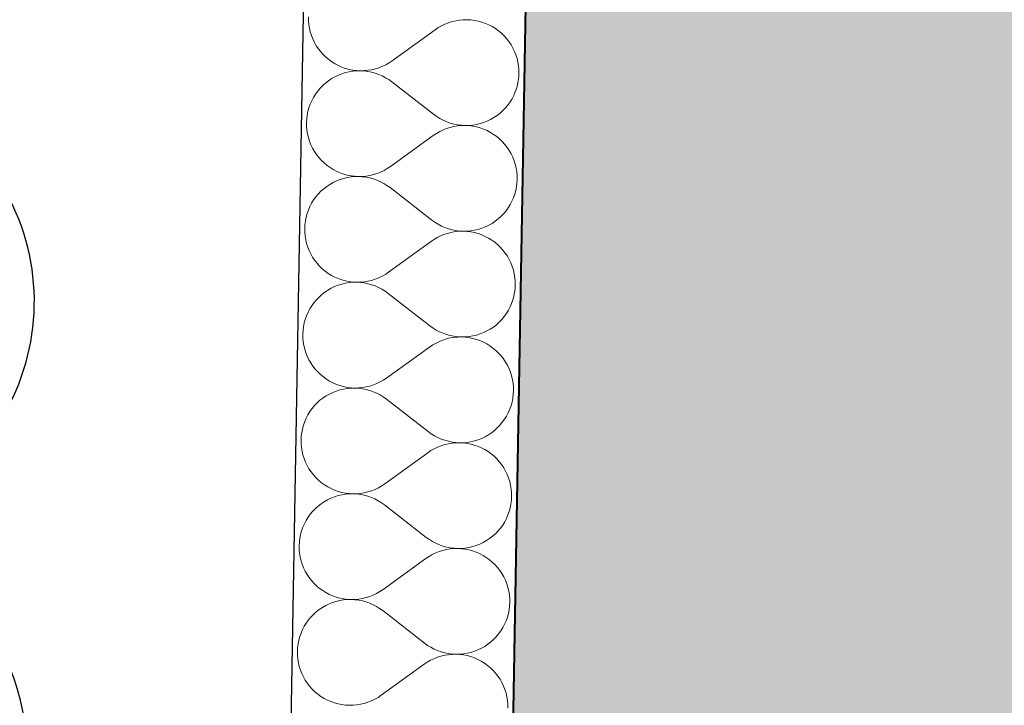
# Model space of a CAD drawing. Header units: millimetres. Extents: x -25972 to 4435, y -2839 to 20217.
# Tile 11 of 110: x -20796 to -20086, y 2759 to 3253. Entities that reach past the tile are written whole.
import ezdxf

# ---------------------------------------------------------------- set-up
doc = ezdxf.new("R2010")
doc.units = ezdxf.units.MM
doc.header["$MEASUREMENT"] = 0
doc.linetypes.add('Wipeout_Contour', pattern=[1000, 0, -1000])
for name, color, linetype in [('7._POHLED ZÁPADNÍ_2_3D prvky fasada nove', 7, 'Continuous'), ('7._POHLED ZÁPADNÍ_2_Konstrukce - nosné', 7, 'Continuous'), ('7._POHLED ZÁPADNÍ_2_Nové_Konstrukce - nosné', 7, 'Continuous'), ('7._POHLED ZÁPADNÍ_2_Nové_Otvory – Značky oken', 7, 'Continuous'), ('7._POHLED ZÁPADNÍ_2_Nové_Výplně – Řezové', 7, 'Continuous'), ('7._POHLED ZÁPADNÍ_2_Výplně – Řezové', 7, 'Continuous')]:
    doc.layers.add(name, color=color, linetype=linetype)

# ---------------------------------------------------------------- blocks, each defined once
blk = doc.blocks.new('*X30', base_point=(-26263.07, -5016.56))
at = {"layer": '7._POHLED ZÁPADNÍ_2_Nové_Výplně – Řezové', "color": 21, "linetype": 'Continuous', "lineweight": 20, "true_color": 0xffaaaa}
for p, q in [((-20587.5, 3254.61), (-20587.45, 3251.89)), ((-20587.45, 3251.89), (-20587.21, 3249.18)), ((-20587.21, 3249.18), (-20586.77, 3246.5)), ((-20489.15, 3249.44), (-20491.6, 3248.26)), ((-20486.62, 3250.44), (-20489.15, 3249.44)), ((-20484.02, 3251.25), (-20486.62, 3250.44)), ((-20481.37, 3251.88), (-20484.02, 3251.25)), ((-20478.69, 3252.32), (-20481.37, 3251.88)), ((-20475.98, 3252.57), (-20478.69, 3252.32)), ((-20473.26, 3252.62), (-20475.98, 3252.57)), ((-20470.54, 3252.48), (-20473.26, 3252.62)), ((-20467.84, 3252.14), (-20470.54, 3252.48)), ((-20465.17, 3251.61), (-20467.84, 3252.14)), ((-20462.55, 3250.89), (-20465.17, 3251.61)), ((-20459.98, 3249.99), (-20462.55, 3250.89)), ((-20457.49, 3248.91), (-20459.98, 3249.99)), ((-20455.08, 3247.65), (-20457.49, 3248.91)), ((-20586.77, 3246.5), (-20586.15, 3243.85)), ((-20586.15, 3243.85), (-20585.33, 3241.25)), ((-20496.22, 3245.4), (-20527.09, 3223.08)), ((-20493.96, 3246.91), (-20496.22, 3245.4)), ((-20491.6, 3248.26), (-20493.96, 3246.91)), ((-20452.76, 3246.22), (-20455.08, 3247.65)), ((-20450.55, 3244.63), (-20452.76, 3246.22)), ((-20448.46, 3242.89), (-20450.55, 3244.63)), ((-20446.5, 3241), (-20448.46, 3242.89)), ((-20585.33, 3241.25), (-20584.33, 3238.72)), ((-20584.33, 3238.72), (-20583.16, 3236.27)), ((-20583.16, 3236.27), (-20581.81, 3233.9)), ((-20444.69, 3238.98), (-20446.5, 3241)), ((-20443.01, 3236.83), (-20444.69, 3238.98)), ((-20441.5, 3234.57), (-20443.01, 3236.83)), ((-20581.81, 3233.9), (-20580.3, 3231.64)), ((-20580.3, 3231.64), (-20578.63, 3229.5)), ((-20578.63, 3229.5), (-20576.81, 3227.47)), ((-20440.15, 3232.21), (-20441.5, 3234.57)), ((-20438.98, 3229.75), (-20440.15, 3232.21)), ((-20437.98, 3227.22), (-20438.98, 3229.75)), ((-20576.81, 3227.47), (-20574.85, 3225.59)), ((-20574.85, 3225.59), (-20572.76, 3223.84)), ((-20572.76, 3223.84), (-20570.55, 3222.25)), ((-20570.55, 3222.25), (-20568.24, 3220.83)), ((-20568.24, 3220.83), (-20565.82, 3219.57)), ((-20531.71, 3220.21), (-20529.35, 3221.56)), ((-20529.35, 3221.56), (-20527.09, 3223.08)), ((-20437.17, 3224.63), (-20437.98, 3227.22)), ((-20436.54, 3221.98), (-20437.17, 3224.63)), ((-20436.1, 3219.29), (-20436.54, 3221.98)), ((-20563.41, 3213.69), (-20565.94, 3212.7)), ((-20565.82, 3219.57), (-20563.33, 3218.48)), ((-20560.82, 3214.51), (-20563.41, 3213.69)), ((-20563.33, 3218.48), (-20560.76, 3217.58)), ((-20558.17, 3215.13), (-20560.82, 3214.51)), ((-20560.76, 3217.58), (-20558.14, 3216.86)), ((-20555.48, 3215.57), (-20558.17, 3215.13)), ((-20558.14, 3216.86), (-20555.47, 3216.34)), ((-20552.77, 3215.81), (-20555.48, 3215.57)), ((-20555.47, 3216.34), (-20552.77, 3216)), ((-20552.77, 3216), (-20550.05, 3215.86)), ((-20550.05, 3215.86), (-20552.77, 3215.81)), ((-20550.05, 3215.86), (-20547.33, 3215.91)), ((-20547.34, 3215.71), (-20550.05, 3215.86)), ((-20544.64, 3215.37), (-20547.34, 3215.71)), ((-20547.33, 3215.91), (-20544.62, 3216.15)), ((-20541.97, 3214.84), (-20544.64, 3215.37)), ((-20544.62, 3216.15), (-20541.94, 3216.59)), ((-20539.35, 3214.12), (-20541.97, 3214.84)), ((-20541.94, 3216.59), (-20539.29, 3217.22)), ((-20536.78, 3213.21), (-20539.35, 3214.12)), ((-20539.29, 3217.22), (-20536.7, 3218.04)), ((-20536.7, 3218.04), (-20534.17, 3219.04)), ((-20534.17, 3219.04), (-20531.71, 3220.21)), ((-20435.86, 3216.58), (-20436.1, 3219.29)), ((-20435.95, 3211.15), (-20435.81, 3213.86)), ((-20435.81, 3213.86), (-20435.86, 3216.58)), ((-20575.17, 3207), (-20577.2, 3205.18)), ((-20573.02, 3208.67), (-20575.17, 3207)), ((-20570.76, 3210.18), (-20573.02, 3208.67)), ((-20568.4, 3211.52), (-20570.76, 3210.18)), ((-20565.94, 3212.7), (-20568.4, 3211.52)), ((-20534.29, 3212.13), (-20536.78, 3213.21)), ((-20531.88, 3210.86), (-20534.29, 3212.13)), ((-20529.56, 3209.43), (-20531.88, 3210.86)), ((-20527.36, 3207.84), (-20529.56, 3209.43)), ((-20497.28, 3184.46), (-20527.36, 3207.84)), ((-20436.82, 3205.78), (-20436.29, 3208.45)), ((-20436.29, 3208.45), (-20435.95, 3211.15)), ((-20580.83, 3201.13), (-20582.42, 3198.93)), ((-20579.09, 3203.22), (-20580.83, 3201.13)), ((-20577.2, 3205.18), (-20579.09, 3203.22)), ((-20439.53, 3198.1), (-20438.45, 3200.59)), ((-20438.45, 3200.59), (-20437.54, 3203.16)), ((-20437.54, 3203.16), (-20436.82, 3205.78)), ((-20585.11, 3194.2), (-20586.2, 3191.71)), ((-20583.85, 3196.61), (-20585.11, 3194.2)), ((-20582.42, 3198.93), (-20583.85, 3196.61)), ((-20443.81, 3191.16), (-20442.22, 3193.37)), ((-20442.22, 3193.37), (-20440.79, 3195.68)), ((-20440.79, 3195.68), (-20439.53, 3198.1)), ((-20587.82, 3186.52), (-20588.35, 3183.85)), ((-20587.1, 3189.14), (-20587.82, 3186.52)), ((-20586.2, 3191.71), (-20587.1, 3189.14)), ((-20451.62, 3183.63), (-20449.47, 3185.3)), ((-20449.47, 3185.3), (-20447.44, 3187.12)), ((-20447.44, 3187.12), (-20445.56, 3189.08)), ((-20445.56, 3189.08), (-20443.81, 3191.16)), ((-20588.69, 3181.15), (-20588.83, 3178.43)), ((-20588.83, 3178.43), (-20588.78, 3175.71)), ((-20588.35, 3183.85), (-20588.69, 3181.15)), ((-20497.28, 3184.46), (-20495.08, 3182.86)), ((-20495.08, 3182.86), (-20492.76, 3181.43)), ((-20492.76, 3181.43), (-20490.35, 3180.17)), ((-20490.35, 3180.17), (-20487.86, 3179.08)), ((-20487.86, 3179.08), (-20485.29, 3178.18)), ((-20485.29, 3178.18), (-20482.67, 3177.46)), ((-20463.82, 3177.79), (-20461.23, 3178.6)), ((-20461.23, 3178.6), (-20458.7, 3179.6)), ((-20458.7, 3179.6), (-20456.24, 3180.77)), ((-20456.24, 3180.77), (-20453.88, 3182.12)), ((-20453.88, 3182.12), (-20451.62, 3183.63)), ((-20588.78, 3175.71), (-20588.54, 3173)), ((-20588.54, 3173), (-20588.1, 3170.32)), ((-20492.93, 3172.08), (-20495.29, 3170.73)), ((-20490.47, 3173.26), (-20492.93, 3172.08)), ((-20487.94, 3174.26), (-20490.47, 3173.26)), ((-20485.35, 3175.08), (-20487.94, 3174.26)), ((-20482.7, 3175.7), (-20485.35, 3175.08)), ((-20480.02, 3176.14), (-20482.7, 3175.7)), ((-20482.67, 3177.46), (-20480, 3176.93)), ((-20477.31, 3176.39), (-20480.02, 3176.14)), ((-20480, 3176.93), (-20477.3, 3176.59)), ((-20474.59, 3176.44), (-20477.31, 3176.39)), ((-20477.3, 3176.59), (-20474.59, 3176.44)), ((-20474.59, 3176.44), (-20471.87, 3176.49)), ((-20471.87, 3176.3), (-20474.59, 3176.44)), ((-20471.87, 3176.49), (-20469.16, 3176.73)), ((-20469.17, 3175.96), (-20471.87, 3176.3)), ((-20466.5, 3175.43), (-20469.17, 3175.96)), ((-20469.16, 3176.73), (-20466.47, 3177.16)), ((-20463.88, 3174.72), (-20466.5, 3175.43)), ((-20466.47, 3177.16), (-20463.82, 3177.79)), ((-20461.31, 3173.81), (-20463.88, 3174.72)), ((-20458.82, 3172.73), (-20461.31, 3173.81)), ((-20456.4, 3171.47), (-20458.82, 3172.73)), ((-20454.09, 3170.04), (-20456.4, 3171.47)), ((-20588.1, 3170.32), (-20587.47, 3167.67)), ((-20587.47, 3167.67), (-20586.66, 3165.07)), ((-20586.66, 3165.07), (-20585.66, 3162.54)), ((-20497.55, 3169.22), (-20528.42, 3146.9)), ((-20495.29, 3170.73), (-20497.55, 3169.22)), ((-20451.88, 3168.45), (-20454.09, 3170.04)), ((-20449.79, 3166.71), (-20451.88, 3168.45)), ((-20447.83, 3164.82), (-20449.79, 3166.71)), ((-20446.01, 3162.8), (-20447.83, 3164.82)), ((-20585.66, 3162.54), (-20584.49, 3160.09)), ((-20584.49, 3160.09), (-20583.14, 3157.73)), ((-20583.14, 3157.73), (-20581.63, 3155.46)), ((-20444.34, 3160.65), (-20446.01, 3162.8)), ((-20442.83, 3158.39), (-20444.34, 3160.65)), ((-20441.48, 3156.03), (-20442.83, 3158.39)), ((-20581.63, 3155.46), (-20579.96, 3153.32)), ((-20579.96, 3153.32), (-20578.14, 3151.3)), ((-20578.14, 3151.3), (-20576.18, 3149.41)), ((-20440.31, 3153.57), (-20441.48, 3156.03)), ((-20439.31, 3151.04), (-20440.31, 3153.57)), ((-20438.49, 3148.45), (-20439.31, 3151.04)), ((-20576.18, 3149.41), (-20574.09, 3147.66)), ((-20574.09, 3147.66), (-20571.88, 3146.08)), ((-20571.88, 3146.08), (-20569.56, 3144.65)), ((-20569.56, 3144.65), (-20567.15, 3143.39)), ((-20567.15, 3143.39), (-20564.66, 3142.3)), ((-20538.03, 3141.86), (-20535.49, 3142.86)), ((-20535.49, 3142.86), (-20533.04, 3144.03)), ((-20533.04, 3144.03), (-20530.68, 3145.38)), ((-20530.68, 3145.38), (-20528.42, 3146.9)), ((-20437.87, 3145.8), (-20438.49, 3148.45)), ((-20437.43, 3143.12), (-20437.87, 3145.8)), ((-20437.19, 3140.41), (-20437.43, 3143.12)), ((-20569.73, 3135.34), (-20572.09, 3134)), ((-20567.27, 3136.52), (-20569.73, 3135.34)), ((-20564.74, 3137.51), (-20567.27, 3136.52)), ((-20562.14, 3138.33), (-20564.74, 3137.51)), ((-20564.66, 3142.3), (-20562.09, 3141.4)), ((-20559.5, 3138.95), (-20562.14, 3138.33)), ((-20562.09, 3141.4), (-20559.47, 3140.68)), ((-20556.81, 3139.39), (-20559.5, 3138.95)), ((-20559.47, 3140.68), (-20556.8, 3140.16)), ((-20554.1, 3139.63), (-20556.81, 3139.39)), ((-20556.8, 3140.16), (-20554.1, 3139.82)), ((-20554.1, 3139.82), (-20551.38, 3139.68)), ((-20551.38, 3139.68), (-20554.1, 3139.63)), ((-20551.38, 3139.68), (-20548.66, 3139.73)), ((-20548.67, 3139.53), (-20551.38, 3139.68)), ((-20545.97, 3139.19), (-20548.67, 3139.53)), ((-20548.66, 3139.73), (-20545.95, 3139.97)), ((-20543.3, 3138.66), (-20545.97, 3139.19)), ((-20545.95, 3139.97), (-20543.27, 3140.41)), ((-20540.67, 3137.94), (-20543.3, 3138.66)), ((-20543.27, 3140.41), (-20540.62, 3141.04)), ((-20538.11, 3137.03), (-20540.67, 3137.94)), ((-20540.62, 3141.04), (-20538.03, 3141.86)), ((-20535.62, 3135.95), (-20538.11, 3137.03)), ((-20533.21, 3134.68), (-20535.62, 3135.95)), ((-20437.28, 3134.97), (-20437.14, 3137.69)), ((-20437.14, 3137.69), (-20437.19, 3140.41)), ((-20578.53, 3129), (-20580.41, 3127.04)), ((-20576.5, 3130.82), (-20578.53, 3129)), ((-20574.35, 3132.49), (-20576.5, 3130.82)), ((-20572.09, 3134), (-20574.35, 3132.49)), ((-20530.89, 3133.25), (-20533.21, 3134.68)), ((-20528.69, 3131.66), (-20530.89, 3133.25)), ((-20498.61, 3108.28), (-20528.69, 3131.66)), ((-20438.87, 3126.98), (-20438.15, 3129.6)), ((-20438.15, 3129.6), (-20437.62, 3132.27)), ((-20437.62, 3132.27), (-20437.28, 3134.97)), ((-20583.75, 3122.75), (-20585.18, 3120.43)), ((-20582.16, 3124.95), (-20583.75, 3122.75)), ((-20580.41, 3127.04), (-20582.16, 3124.95)), ((-20442.12, 3119.51), (-20440.86, 3121.92)), ((-20440.86, 3121.92), (-20439.77, 3124.41)), ((-20439.77, 3124.41), (-20438.87, 3126.98)), ((-20587.52, 3115.53), (-20588.43, 3112.96)), ((-20586.44, 3118.02), (-20587.52, 3115.53)), ((-20585.18, 3120.43), (-20586.44, 3118.02)), ((-20446.88, 3112.9), (-20445.14, 3114.98)), ((-20445.14, 3114.98), (-20443.55, 3117.19)), ((-20443.55, 3117.19), (-20442.12, 3119.51)), ((-20589.68, 3107.67), (-20590.02, 3104.97)), ((-20589.15, 3110.34), (-20589.68, 3107.67)), ((-20588.43, 3112.96), (-20589.15, 3110.34)), ((-20498.61, 3108.28), (-20496.41, 3106.68)), ((-20455.21, 3105.94), (-20452.94, 3107.45)), ((-20452.94, 3107.45), (-20450.8, 3109.12)), ((-20450.8, 3109.12), (-20448.77, 3110.94)), ((-20448.77, 3110.94), (-20446.88, 3112.9)), ((-20590.02, 3104.97), (-20590.16, 3102.25)), ((-20590.16, 3102.25), (-20590.11, 3099.53)), ((-20496.41, 3106.68), (-20494.09, 3105.25)), ((-20494.09, 3105.25), (-20491.68, 3103.99)), ((-20491.68, 3103.99), (-20489.19, 3102.91)), ((-20489.19, 3102.91), (-20486.62, 3102)), ((-20486.62, 3102), (-20484, 3101.28)), ((-20481.35, 3099.96), (-20484.03, 3099.53)), ((-20484, 3101.28), (-20481.33, 3100.75)), ((-20478.64, 3100.21), (-20481.35, 3099.96)), ((-20481.33, 3100.75), (-20478.63, 3100.41)), ((-20475.92, 3100.26), (-20478.64, 3100.21)), ((-20478.63, 3100.41), (-20475.92, 3100.26)), ((-20475.92, 3100.26), (-20473.2, 3100.31)), ((-20473.2, 3100.12), (-20475.92, 3100.26)), ((-20473.2, 3100.31), (-20470.49, 3100.55)), ((-20470.5, 3099.78), (-20473.2, 3100.12)), ((-20470.49, 3100.55), (-20467.8, 3100.99)), ((-20467.8, 3100.99), (-20465.15, 3101.61)), ((-20465.15, 3101.61), (-20462.56, 3102.42)), ((-20462.56, 3102.42), (-20460.02, 3103.42)), ((-20460.02, 3103.42), (-20457.57, 3104.59)), ((-20457.57, 3104.59), (-20455.21, 3105.94)), ((-20590.11, 3099.53), (-20589.87, 3096.82)), ((-20589.87, 3096.82), (-20589.43, 3094.14)), ((-20589.43, 3094.14), (-20588.8, 3091.49)), ((-20498.88, 3093.04), (-20529.75, 3070.72)), ((-20496.62, 3094.56), (-20498.88, 3093.04)), ((-20494.26, 3095.9), (-20496.62, 3094.56)), ((-20491.8, 3097.08), (-20494.26, 3095.9)), ((-20489.27, 3098.08), (-20491.8, 3097.08)), ((-20486.68, 3098.9), (-20489.27, 3098.08)), ((-20484.03, 3099.53), (-20486.68, 3098.9)), ((-20467.83, 3099.25), (-20470.5, 3099.78)), ((-20465.21, 3098.54), (-20467.83, 3099.25)), ((-20462.64, 3097.63), (-20465.21, 3098.54)), ((-20460.14, 3096.55), (-20462.64, 3097.63)), ((-20457.73, 3095.29), (-20460.14, 3096.55)), ((-20455.42, 3093.86), (-20457.73, 3095.29)), ((-20453.21, 3092.27), (-20455.42, 3093.86)), ((-20588.8, 3091.49), (-20587.99, 3088.89)), ((-20587.99, 3088.89), (-20586.99, 3086.36)), ((-20586.99, 3086.36), (-20585.82, 3083.91)), ((-20451.12, 3090.53), (-20453.21, 3092.27)), ((-20449.16, 3088.64), (-20451.12, 3090.53)), ((-20447.34, 3086.62), (-20449.16, 3088.64)), ((-20445.67, 3084.47), (-20447.34, 3086.62)), ((-20585.82, 3083.91), (-20584.47, 3081.55)), ((-20584.47, 3081.55), (-20582.95, 3079.29)), ((-20582.95, 3079.29), (-20581.28, 3077.14)), ((-20444.16, 3082.21), (-20445.67, 3084.47)), ((-20442.81, 3079.85), (-20444.16, 3082.21)), ((-20441.63, 3077.4), (-20442.81, 3079.85)), ((-20581.28, 3077.14), (-20579.46, 3075.12)), ((-20579.46, 3075.12), (-20577.51, 3073.23)), ((-20577.51, 3073.23), (-20575.42, 3071.49)), ((-20440.64, 3074.86), (-20441.63, 3077.4)), ((-20439.82, 3072.27), (-20440.64, 3074.86)), ((-20439.2, 3069.62), (-20439.82, 3072.27)), ((-20575.42, 3071.49), (-20573.21, 3069.9)), ((-20573.21, 3069.9), (-20570.89, 3068.47)), ((-20570.89, 3068.47), (-20568.48, 3067.21)), ((-20568.48, 3067.21), (-20565.99, 3066.13)), ((-20565.99, 3066.13), (-20563.42, 3065.22)), ((-20563.42, 3065.22), (-20560.8, 3064.51)), ((-20560.8, 3064.51), (-20558.13, 3063.98)), ((-20544.6, 3064.23), (-20541.95, 3064.86)), ((-20541.95, 3064.86), (-20539.35, 3065.68)), ((-20539.35, 3065.68), (-20536.82, 3066.68)), ((-20536.82, 3066.68), (-20534.37, 3067.85)), ((-20534.37, 3067.85), (-20532.01, 3069.2)), ((-20532.01, 3069.2), (-20529.75, 3070.72)), ((-20438.76, 3066.94), (-20439.2, 3069.62)), ((-20438.52, 3064.23), (-20438.76, 3066.94)), ((-20573.42, 3057.82), (-20575.68, 3056.31)), ((-20571.06, 3059.17), (-20573.42, 3057.82)), ((-20568.6, 3060.34), (-20571.06, 3059.17)), ((-20566.07, 3061.34), (-20568.6, 3060.34)), ((-20563.47, 3062.15), (-20566.07, 3061.34)), ((-20560.83, 3062.77), (-20563.47, 3062.15)), ((-20558.14, 3063.21), (-20560.83, 3062.77)), ((-20555.43, 3063.45), (-20558.14, 3063.21)), ((-20558.13, 3063.98), (-20555.43, 3063.64)), ((-20555.43, 3063.64), (-20552.71, 3063.5)), ((-20552.71, 3063.5), (-20555.43, 3063.45)), ((-20552.71, 3063.5), (-20549.99, 3063.55)), ((-20549.99, 3063.35), (-20552.71, 3063.5)), ((-20549.99, 3063.55), (-20547.28, 3063.8)), ((-20547.29, 3063.01), (-20549.99, 3063.35)), ((-20544.63, 3062.48), (-20547.29, 3063.01)), ((-20547.28, 3063.8), (-20544.6, 3064.23)), ((-20542, 3061.76), (-20544.63, 3062.48)), ((-20539.44, 3060.85), (-20542, 3061.76)), ((-20536.94, 3059.77), (-20539.44, 3060.85)), ((-20534.53, 3058.51), (-20536.94, 3059.77)), ((-20532.22, 3057.08), (-20534.53, 3058.51)), ((-20438.95, 3056.09), (-20438.61, 3058.79)), ((-20438.61, 3058.79), (-20438.47, 3061.51)), ((-20438.47, 3061.51), (-20438.52, 3064.23)), ((-20581.74, 3050.86), (-20583.49, 3048.78)), ((-20579.85, 3052.82), (-20581.74, 3050.86)), ((-20577.83, 3054.64), (-20579.85, 3052.82)), ((-20575.68, 3056.31), (-20577.83, 3054.64)), ((-20530.01, 3055.48), (-20532.22, 3057.08)), ((-20499.94, 3032.1), (-20530.01, 3055.48)), ((-20441.1, 3048.23), (-20440.2, 3050.8)), ((-20440.2, 3050.8), (-20439.48, 3053.42)), ((-20439.48, 3053.42), (-20438.95, 3056.09)), ((-20586.51, 3044.25), (-20587.77, 3041.84)), ((-20585.08, 3046.57), (-20586.51, 3044.25)), ((-20583.49, 3048.78), (-20585.08, 3046.57)), ((-20444.88, 3041.01), (-20443.45, 3043.33)), ((-20443.45, 3043.33), (-20442.19, 3045.74)), ((-20442.19, 3045.74), (-20441.1, 3048.23)), ((-20589.76, 3036.78), (-20590.48, 3034.16)), ((-20588.85, 3039.35), (-20589.76, 3036.78)), ((-20587.77, 3041.84), (-20588.85, 3039.35)), ((-20450.1, 3034.76), (-20448.21, 3036.72)), ((-20448.21, 3036.72), (-20446.47, 3038.81)), ((-20446.47, 3038.81), (-20444.88, 3041.01)), ((-20591.01, 3031.49), (-20591.34, 3028.79)), ((-20590.48, 3034.16), (-20591.01, 3031.49)), ((-20499.94, 3032.1), (-20497.73, 3030.51)), ((-20497.73, 3030.51), (-20495.42, 3029.07)), ((-20495.42, 3029.07), (-20493.01, 3027.81)), ((-20458.9, 3028.41), (-20456.53, 3029.76)), ((-20456.53, 3029.76), (-20454.27, 3031.27)), ((-20454.27, 3031.27), (-20452.12, 3032.94)), ((-20452.12, 3032.94), (-20450.1, 3034.76)), ((-20591.34, 3028.79), (-20591.49, 3026.07)), ((-20591.49, 3026.07), (-20591.44, 3023.35)), ((-20591.44, 3023.35), (-20591.19, 3020.64)), ((-20490.6, 3021.9), (-20493.13, 3020.9)), ((-20493.01, 3027.81), (-20490.52, 3026.73)), ((-20488.01, 3022.72), (-20490.6, 3021.9)), ((-20490.52, 3026.73), (-20487.95, 3025.82)), ((-20485.36, 3023.35), (-20488.01, 3022.72)), ((-20487.95, 3025.82), (-20485.33, 3025.1)), ((-20482.67, 3023.79), (-20485.36, 3023.35)), ((-20485.33, 3025.1), (-20482.66, 3024.57)), ((-20479.96, 3024.03), (-20482.67, 3023.79)), ((-20482.66, 3024.57), (-20479.96, 3024.23)), ((-20479.96, 3024.23), (-20477.24, 3024.08)), ((-20477.24, 3024.08), (-20479.96, 3024.03)), ((-20477.24, 3024.08), (-20474.52, 3024.13)), ((-20474.53, 3023.94), (-20477.24, 3024.08)), ((-20471.83, 3023.6), (-20474.53, 3023.94)), ((-20474.52, 3024.13), (-20471.81, 3024.37)), ((-20469.16, 3023.07), (-20471.83, 3023.6)), ((-20471.81, 3024.37), (-20469.13, 3024.81)), ((-20466.53, 3022.36), (-20469.16, 3023.07)), ((-20469.13, 3024.81), (-20466.48, 3025.43)), ((-20463.97, 3021.45), (-20466.53, 3022.36)), ((-20466.48, 3025.43), (-20463.88, 3026.24)), ((-20463.88, 3026.24), (-20461.35, 3027.24)), ((-20461.35, 3027.24), (-20458.9, 3028.41)), ((-20591.19, 3020.64), (-20590.76, 3017.96)), ((-20590.76, 3017.96), (-20590.13, 3015.31)), ((-20590.13, 3015.31), (-20589.32, 3012.72)), ((-20500.21, 3016.86), (-20531.08, 2994.54)), ((-20497.95, 3018.38), (-20500.21, 3016.86)), ((-20495.58, 3019.73), (-20497.95, 3018.38)), ((-20493.13, 3020.9), (-20495.58, 3019.73)), ((-20461.47, 3020.37), (-20463.97, 3021.45)), ((-20459.06, 3019.11), (-20461.47, 3020.37)), ((-20456.75, 3017.68), (-20459.06, 3019.11)), ((-20454.54, 3016.1), (-20456.75, 3017.68)), ((-20452.45, 3014.35), (-20454.54, 3016.1)), ((-20589.32, 3012.72), (-20588.32, 3010.18)), ((-20588.32, 3010.18), (-20587.14, 3007.73)), ((-20587.14, 3007.73), (-20585.8, 3005.37)), ((-20450.49, 3012.46), (-20452.45, 3014.35)), ((-20448.67, 3010.44), (-20450.49, 3012.46)), ((-20447, 3008.29), (-20448.67, 3010.44)), ((-20445.49, 3006.03), (-20447, 3008.29)), ((-20585.8, 3005.37), (-20584.28, 3003.11)), ((-20584.28, 3003.11), (-20582.61, 3000.96)), ((-20582.61, 3000.96), (-20580.79, 2998.94)), ((-20444.14, 3003.67), (-20445.49, 3006.03)), ((-20442.96, 3001.22), (-20444.14, 3003.67)), ((-20441.97, 2998.69), (-20442.96, 3001.22)), ((-20580.79, 2998.94), (-20578.83, 2997.05)), ((-20578.83, 2997.05), (-20576.74, 2995.31)), ((-20576.74, 2995.31), (-20574.54, 2993.72)), ((-20574.54, 2993.72), (-20572.22, 2992.29)), ((-20533.34, 2993.03), (-20531.08, 2994.54)), ((-20441.15, 2996.09), (-20441.97, 2998.69)), ((-20440.52, 2993.44), (-20441.15, 2996.09)), ((-20572.22, 2992.29), (-20569.81, 2991.03)), ((-20569.81, 2991.03), (-20567.31, 2989.95)), ((-20567.31, 2989.95), (-20564.75, 2989.04)), ((-20562.15, 2986.6), (-20564.8, 2985.97)), ((-20564.75, 2989.04), (-20562.12, 2988.33)), ((-20559.47, 2987.03), (-20562.15, 2986.6)), ((-20562.12, 2988.33), (-20559.45, 2987.8)), ((-20556.76, 2987.27), (-20559.47, 2987.03)), ((-20559.45, 2987.8), (-20556.75, 2987.46)), ((-20554.04, 2987.32), (-20556.76, 2987.27)), ((-20556.75, 2987.46), (-20554.04, 2987.32)), ((-20554.04, 2987.32), (-20551.32, 2987.37)), ((-20551.32, 2987.17), (-20554.04, 2987.32)), ((-20551.32, 2987.37), (-20548.61, 2987.62)), ((-20548.62, 2986.83), (-20551.32, 2987.17)), ((-20545.95, 2986.3), (-20548.62, 2986.83)), ((-20548.61, 2987.62), (-20545.92, 2988.06)), ((-20545.92, 2988.06), (-20543.28, 2988.68)), ((-20543.28, 2988.68), (-20540.68, 2989.5)), ((-20540.68, 2989.5), (-20538.15, 2990.5)), ((-20538.15, 2990.5), (-20535.7, 2991.68)), ((-20535.7, 2991.68), (-20533.34, 2993.03)), ((-20440.09, 2990.76), (-20440.52, 2993.44)), ((-20439.84, 2988.05), (-20440.09, 2990.76)), ((-20439.79, 2985.33), (-20439.84, 2988.05)), ((-20577.01, 2980.13), (-20579.16, 2978.46)), ((-20574.75, 2981.64), (-20577.01, 2980.13)), ((-20572.38, 2982.99), (-20574.75, 2981.64)), ((-20569.93, 2984.16), (-20572.38, 2982.99)), ((-20567.4, 2985.16), (-20569.93, 2984.16)), ((-20564.8, 2985.97), (-20567.4, 2985.16)), ((-20543.33, 2985.58), (-20545.95, 2986.3)), ((-20540.77, 2984.68), (-20543.33, 2985.58)), ((-20538.27, 2983.59), (-20540.77, 2984.68)), ((-20535.86, 2982.33), (-20538.27, 2983.59)), ((-20533.55, 2980.9), (-20535.86, 2982.33)), ((-20531.34, 2979.3), (-20533.55, 2980.9)), ((-20501.27, 2955.92), (-20531.34, 2979.3)), ((-20440.81, 2977.24), (-20440.28, 2979.91)), ((-20440.28, 2979.91), (-20439.94, 2982.61)), ((-20439.94, 2982.61), (-20439.79, 2985.33)), ((-20584.81, 2972.6), (-20586.41, 2970.39)), ((-20583.07, 2974.68), (-20584.81, 2972.6)), ((-20581.18, 2976.64), (-20583.07, 2974.68)), ((-20579.16, 2978.46), (-20581.18, 2976.64)), ((-20442.43, 2972.05), (-20441.53, 2974.62)), ((-20441.53, 2974.62), (-20440.81, 2977.24)), ((-20589.1, 2965.66), (-20590.18, 2963.17)), ((-20587.83, 2968.07), (-20589.1, 2965.66)), ((-20586.41, 2970.39), (-20587.83, 2968.07)), ((-20446.2, 2964.83), (-20444.78, 2967.15)), ((-20444.78, 2967.15), (-20443.51, 2969.56)), ((-20443.51, 2969.56), (-20442.43, 2972.05)), ((-20591.08, 2960.6), (-20591.8, 2957.98)), ((-20590.18, 2963.17), (-20591.08, 2960.6)), ((-20453.45, 2956.76), (-20451.43, 2958.58)), ((-20451.43, 2958.58), (-20449.54, 2960.54)), ((-20449.54, 2960.54), (-20447.8, 2962.63)), ((-20447.8, 2962.63), (-20446.2, 2964.83)), ((-20592.67, 2952.61), (-20592.82, 2949.89)), ((-20592.33, 2955.31), (-20592.67, 2952.61)), ((-20591.8, 2957.98), (-20592.33, 2955.31)), ((-20501.27, 2955.92), (-20499.06, 2954.33)), ((-20499.06, 2954.33), (-20496.75, 2952.9)), ((-20496.75, 2952.9), (-20494.34, 2951.63)), ((-20494.34, 2951.63), (-20491.84, 2950.55)), ((-20465.21, 2950.07), (-20462.68, 2951.06)), ((-20462.68, 2951.06), (-20460.23, 2952.24)), ((-20460.23, 2952.24), (-20457.86, 2953.58)), ((-20457.86, 2953.58), (-20455.6, 2955.09)), ((-20455.6, 2955.09), (-20453.45, 2956.76)), ((-20592.82, 2949.89), (-20592.77, 2947.17)), ((-20592.77, 2947.17), (-20592.52, 2944.47)), ((-20592.52, 2944.47), (-20592.09, 2941.78)), ((-20494.46, 2944.72), (-20496.91, 2943.55)), ((-20491.93, 2945.72), (-20494.46, 2944.72)), ((-20489.33, 2946.54), (-20491.93, 2945.72)), ((-20491.84, 2950.55), (-20489.28, 2949.64)), ((-20486.69, 2947.17), (-20489.33, 2946.54)), ((-20489.28, 2949.64), (-20486.66, 2948.92)), ((-20484, 2947.61), (-20486.69, 2947.17)), ((-20486.66, 2948.92), (-20483.99, 2948.39)), ((-20481.29, 2947.85), (-20484, 2947.61)), ((-20483.99, 2948.39), (-20481.29, 2948.05)), ((-20481.29, 2948.05), (-20478.57, 2947.9)), ((-20478.57, 2947.9), (-20481.29, 2947.85)), ((-20478.57, 2947.9), (-20475.85, 2947.95)), ((-20475.86, 2947.76), (-20478.57, 2947.9)), ((-20473.16, 2947.42), (-20475.86, 2947.76)), ((-20475.85, 2947.95), (-20473.14, 2948.19)), ((-20470.49, 2946.9), (-20473.16, 2947.42)), ((-20473.14, 2948.19), (-20470.46, 2948.63)), ((-20467.86, 2946.18), (-20470.49, 2946.9)), ((-20470.46, 2948.63), (-20467.81, 2949.25)), ((-20465.3, 2945.28), (-20467.86, 2946.18)), ((-20467.81, 2949.25), (-20465.21, 2950.07)), ((-20462.8, 2944.19), (-20465.3, 2945.28)), ((-20460.39, 2942.93), (-20462.8, 2944.19)), ((-20592.09, 2941.78), (-20591.46, 2939.13)), ((-20591.46, 2939.13), (-20590.64, 2936.54)), ((-20501.53, 2940.68), (-20532.4, 2918.36)), ((-20499.27, 2942.2), (-20501.53, 2940.68)), ((-20496.91, 2943.55), (-20499.27, 2942.2)), ((-20458.07, 2941.51), (-20460.39, 2942.93)), ((-20455.87, 2939.92), (-20458.07, 2941.51)), ((-20453.78, 2938.17), (-20455.87, 2939.92)), ((-20451.82, 2936.29), (-20453.78, 2938.17)), ((-20590.64, 2936.54), (-20589.65, 2934.01)), ((-20589.65, 2934.01), (-20588.47, 2931.55)), ((-20588.47, 2931.55), (-20587.12, 2929.19)), ((-20450, 2934.26), (-20451.82, 2936.29)), ((-20448.33, 2932.12), (-20450, 2934.26)), ((-20446.81, 2929.85), (-20448.33, 2932.12)), ((-20445.47, 2927.49), (-20446.81, 2929.85)), ((-20587.12, 2929.19), (-20585.61, 2926.93)), ((-20585.61, 2926.93), (-20583.94, 2924.78)), ((-20583.94, 2924.78), (-20582.12, 2922.76)), ((-20582.12, 2922.76), (-20580.16, 2920.87)), ((-20444.29, 2925.04), (-20445.47, 2927.49)), ((-20443.29, 2922.51), (-20444.29, 2925.04)), ((-20580.16, 2920.87), (-20578.07, 2919.13)), ((-20578.07, 2919.13), (-20575.87, 2917.54)), ((-20575.87, 2917.54), (-20573.55, 2916.11)), ((-20573.55, 2916.11), (-20571.14, 2914.85)), ((-20539.48, 2914.32), (-20537.03, 2915.5)), ((-20537.03, 2915.5), (-20534.66, 2916.85)), ((-20534.66, 2916.85), (-20532.4, 2918.36)), ((-20442.48, 2919.91), (-20443.29, 2922.51)), ((-20441.85, 2917.26), (-20442.48, 2919.91)), ((-20441.42, 2914.58), (-20441.85, 2917.26)), ((-20568.73, 2908.98), (-20571.26, 2907.98)), ((-20571.14, 2914.85), (-20568.64, 2913.77)), ((-20566.13, 2909.79), (-20568.73, 2908.98)), ((-20568.64, 2913.77), (-20566.08, 2912.87)), ((-20563.48, 2910.42), (-20566.13, 2909.79)), ((-20566.08, 2912.87), (-20563.45, 2912.15)), ((-20560.8, 2910.85), (-20563.48, 2910.42)), ((-20563.45, 2912.15), (-20560.78, 2911.62)), ((-20558.09, 2911.09), (-20560.8, 2910.85)), ((-20560.78, 2911.62), (-20558.08, 2911.28)), ((-20555.37, 2911.14), (-20558.09, 2911.09)), ((-20558.08, 2911.28), (-20555.37, 2911.14)), ((-20555.37, 2911.14), (-20552.65, 2911.19)), ((-20552.65, 2910.99), (-20555.37, 2911.14)), ((-20552.65, 2911.19), (-20549.94, 2911.44)), ((-20549.95, 2910.65), (-20552.65, 2910.99)), ((-20547.28, 2910.12), (-20549.95, 2910.65)), ((-20549.94, 2911.44), (-20547.25, 2911.88)), ((-20544.66, 2909.4), (-20547.28, 2910.12)), ((-20547.25, 2911.88), (-20544.6, 2912.5)), ((-20542.09, 2908.5), (-20544.66, 2909.4)), ((-20544.6, 2912.5), (-20542.01, 2913.32)), ((-20539.6, 2907.41), (-20542.09, 2908.5)), ((-20542.01, 2913.32), (-20539.48, 2914.32)), ((-20441.17, 2911.87), (-20441.42, 2914.58)), ((-20441.27, 2906.43), (-20441.12, 2909.15)), ((-20441.12, 2909.15), (-20441.17, 2911.87)), ((-20580.49, 2902.28), (-20582.51, 2900.46)), ((-20578.34, 2903.95), (-20580.49, 2902.28)), ((-20576.08, 2905.46), (-20578.34, 2903.95)), ((-20573.71, 2906.81), (-20576.08, 2905.46)), ((-20571.26, 2907.98), (-20573.71, 2906.81)), ((-20537.19, 2906.15), (-20539.6, 2907.41)), ((-20534.88, 2904.72), (-20537.19, 2906.15)), ((-20532.67, 2903.13), (-20534.88, 2904.72)), ((-20502.6, 2879.74), (-20532.67, 2903.13)), ((-20442.13, 2901.06), (-20441.6, 2903.73)), ((-20441.6, 2903.73), (-20441.27, 2906.43)), ((-20587.73, 2894.21), (-20589.16, 2891.9)), ((-20586.14, 2896.42), (-20587.73, 2894.21)), ((-20584.4, 2898.51), (-20586.14, 2896.42)), ((-20582.51, 2900.46), (-20584.4, 2898.51)), ((-20444.84, 2893.38), (-20443.76, 2895.87)), ((-20443.76, 2895.87), (-20442.85, 2898.44)), ((-20442.85, 2898.44), (-20442.13, 2901.06)), ((-20590.42, 2889.48), (-20591.51, 2886.99)), ((-20589.16, 2891.9), (-20590.42, 2889.48)), ((-20449.12, 2886.45), (-20447.53, 2888.65)), ((-20447.53, 2888.65), (-20446.1, 2890.97)), ((-20446.1, 2890.97), (-20444.84, 2893.38)), ((-20593.13, 2881.8), (-20593.66, 2879.13)), ((-20592.41, 2884.42), (-20593.13, 2881.8)), ((-20591.51, 2886.99), (-20592.41, 2884.42)), ((-20456.93, 2878.91), (-20454.78, 2880.58)), ((-20454.78, 2880.58), (-20452.76, 2882.4)), ((-20452.76, 2882.4), (-20450.87, 2884.36)), ((-20450.87, 2884.36), (-20449.12, 2886.45)), ((-20594, 2876.43), (-20594.14, 2873.72)), ((-20594.14, 2873.72), (-20594.09, 2871)), ((-20593.66, 2879.13), (-20594, 2876.43)), ((-20502.6, 2879.74), (-20500.39, 2878.15)), ((-20500.39, 2878.15), (-20498.08, 2876.72)), ((-20498.08, 2876.72), (-20495.67, 2875.46)), ((-20495.67, 2875.46), (-20493.17, 2874.37)), ((-20493.17, 2874.37), (-20490.61, 2873.46)), ((-20490.61, 2873.46), (-20487.98, 2872.74)), ((-20471.78, 2872.45), (-20469.14, 2873.07)), ((-20469.14, 2873.07), (-20466.54, 2873.89)), ((-20466.54, 2873.89), (-20464.01, 2874.88)), ((-20464.01, 2874.88), (-20461.55, 2876.06)), ((-20461.55, 2876.06), (-20459.19, 2877.4)), ((-20459.19, 2877.4), (-20456.93, 2878.91)), ((-20594.09, 2871), (-20593.85, 2868.29)), ((-20593.85, 2868.29), (-20593.41, 2865.6)), ((-20500.6, 2866.02), (-20502.86, 2864.5)), ((-20498.24, 2867.37), (-20500.6, 2866.02)), ((-20495.79, 2868.55), (-20498.24, 2867.37)), ((-20493.26, 2869.54), (-20495.79, 2868.55)), ((-20490.66, 2870.36), (-20493.26, 2869.54)), ((-20488.01, 2870.99), (-20490.66, 2870.36)), ((-20485.33, 2871.43), (-20488.01, 2870.99)), ((-20487.98, 2872.74), (-20485.32, 2872.21)), ((-20482.62, 2871.67), (-20485.33, 2871.43)), ((-20485.32, 2872.21), (-20482.62, 2871.87)), ((-20482.62, 2871.87), (-20479.9, 2871.72)), ((-20479.9, 2871.72), (-20482.62, 2871.67)), ((-20479.9, 2871.72), (-20477.18, 2871.77)), ((-20477.18, 2871.58), (-20479.9, 2871.72)), ((-20477.18, 2871.77), (-20474.47, 2872.01)), ((-20474.48, 2871.25), (-20477.18, 2871.58)), ((-20471.82, 2870.72), (-20474.48, 2871.25)), ((-20474.47, 2872.01), (-20471.78, 2872.45)), ((-20469.19, 2870), (-20471.82, 2870.72)), ((-20466.62, 2869.1), (-20469.19, 2870)), ((-20464.13, 2868.01), (-20466.62, 2869.1)), ((-20461.72, 2866.75), (-20464.13, 2868.01)), ((-20459.4, 2865.33), (-20461.72, 2866.75)), ((-20593.41, 2865.6), (-20592.79, 2862.95)), ((-20592.79, 2862.95), (-20591.97, 2860.36)), ((-20591.97, 2860.36), (-20590.98, 2857.83)), ((-20502.86, 2864.5), (-20533.73, 2842.18)), ((-20457.19, 2863.74), (-20459.4, 2865.33)), ((-20455.1, 2861.99), (-20457.19, 2863.74)), ((-20453.15, 2860.11), (-20455.1, 2861.99)), ((-20451.33, 2858.08), (-20453.15, 2860.11)), ((-20590.98, 2857.83), (-20589.8, 2855.37)), ((-20589.8, 2855.37), (-20588.45, 2853.01)), ((-20588.45, 2853.01), (-20586.94, 2850.75)), ((-20449.66, 2855.94), (-20451.33, 2858.08)), ((-20448.14, 2853.68), (-20449.66, 2855.94)), ((-20446.79, 2851.31), (-20448.14, 2853.68)), ((-20586.94, 2850.75), (-20585.27, 2848.6)), ((-20585.27, 2848.6), (-20583.45, 2846.58)), ((-20583.45, 2846.58), (-20581.49, 2844.69)), ((-20581.49, 2844.69), (-20579.4, 2842.95)), ((-20445.62, 2848.86), (-20446.79, 2851.31)), ((-20444.62, 2846.33), (-20445.62, 2848.86)), ((-20443.81, 2843.73), (-20444.62, 2846.33)), ((-20579.4, 2842.95), (-20577.19, 2841.36)), ((-20577.19, 2841.36), (-20574.88, 2839.93)), ((-20574.88, 2839.93), (-20572.47, 2838.67)), ((-20572.47, 2838.67), (-20569.97, 2837.59)), ((-20569.97, 2837.59), (-20567.4, 2836.69)), ((-20543.34, 2837.14), (-20540.81, 2838.14)), ((-20540.81, 2838.14), (-20538.35, 2839.32)), ((-20538.35, 2839.32), (-20535.99, 2840.67)), ((-20535.99, 2840.67), (-20533.73, 2842.18)), ((-20443.18, 2841.09), (-20443.81, 2843.73)), ((-20442.74, 2838.4), (-20443.18, 2841.09)), ((-20442.5, 2835.69), (-20442.74, 2838.4)), ((-20575.04, 2830.63), (-20577.4, 2829.28)), ((-20572.59, 2831.8), (-20575.04, 2830.63)), ((-20570.05, 2832.8), (-20572.59, 2831.8)), ((-20567.46, 2833.61), (-20570.05, 2832.8)), ((-20564.81, 2834.24), (-20567.46, 2833.61)), ((-20567.4, 2836.69), (-20564.78, 2835.97)), ((-20562.12, 2834.67), (-20564.81, 2834.24)), ((-20564.78, 2835.97), (-20562.11, 2835.44)), ((-20559.41, 2834.91), (-20562.12, 2834.67)), ((-20562.11, 2835.44), (-20559.41, 2835.1)), ((-20559.41, 2835.1), (-20556.69, 2834.96)), ((-20556.69, 2834.96), (-20559.41, 2834.91)), ((-20556.69, 2834.96), (-20553.97, 2835.01)), ((-20553.98, 2834.82), (-20556.69, 2834.96)), ((-20551.28, 2834.48), (-20553.98, 2834.82)), ((-20553.97, 2835.01), (-20551.26, 2835.26)), ((-20548.61, 2833.94), (-20551.28, 2834.48)), ((-20551.26, 2835.26), (-20548.58, 2835.7)), ((-20545.99, 2833.22), (-20548.61, 2833.94)), ((-20548.58, 2835.7), (-20545.93, 2836.33)), ((-20543.42, 2832.32), (-20545.99, 2833.22)), ((-20545.93, 2836.33), (-20543.34, 2837.14)), ((-20540.93, 2831.23), (-20543.42, 2832.32)), ((-20538.52, 2829.97), (-20540.93, 2831.23)), ((-20442.59, 2830.25), (-20442.45, 2832.97)), ((-20442.45, 2832.97), (-20442.5, 2835.69)), ((-20583.84, 2824.28), (-20585.73, 2822.33)), ((-20581.81, 2826.1), (-20583.84, 2824.28)), ((-20579.67, 2827.77), (-20581.81, 2826.1)), ((-20577.4, 2829.28), (-20579.67, 2827.77)), ((-20536.2, 2828.54), (-20538.52, 2829.97)), ((-20534, 2826.95), (-20536.2, 2828.54)), ((-20503.92, 2803.56), (-20534, 2826.95)), ((-20444.18, 2822.26), (-20443.46, 2824.89)), ((-20443.46, 2824.89), (-20442.93, 2827.55)), ((-20442.93, 2827.55), (-20442.59, 2830.25)), ((-20589.06, 2818.03), (-20590.49, 2815.72)), ((-20587.47, 2820.24), (-20589.06, 2818.03)), ((-20585.73, 2822.33), (-20587.47, 2820.24)), ((-20447.43, 2814.79), (-20446.17, 2817.2)), ((-20446.17, 2817.2), (-20445.09, 2819.7)), ((-20445.09, 2819.7), (-20444.18, 2822.26)), ((-20592.84, 2810.81), (-20593.74, 2808.25)), ((-20591.75, 2813.31), (-20592.84, 2810.81)), ((-20590.49, 2815.72), (-20591.75, 2813.31)), ((-20452.2, 2808.18), (-20450.45, 2810.27)), ((-20450.45, 2810.27), (-20448.86, 2812.48)), ((-20448.86, 2812.48), (-20447.43, 2814.79)), ((-20594.99, 2802.95), (-20595.33, 2800.25)), ((-20594.46, 2805.62), (-20594.99, 2802.95)), ((-20593.74, 2808.25), (-20594.46, 2805.62)), ((-20503.92, 2803.56), (-20501.72, 2801.97)), ((-20501.72, 2801.97), (-20499.4, 2800.54)), ((-20460.52, 2801.22), (-20458.26, 2802.74)), ((-20458.26, 2802.74), (-20456.11, 2804.4)), ((-20456.11, 2804.4), (-20454.08, 2806.22)), ((-20454.08, 2806.22), (-20452.2, 2808.18)), ((-20595.33, 2800.25), (-20595.47, 2797.54)), ((-20595.47, 2797.54), (-20595.42, 2794.82)), ((-20499.4, 2800.54), (-20496.99, 2799.28)), ((-20496.99, 2799.28), (-20494.5, 2798.19)), ((-20494.5, 2798.19), (-20491.94, 2797.28)), ((-20491.94, 2797.28), (-20489.31, 2796.56)), ((-20486.66, 2795.25), (-20489.34, 2794.81)), ((-20489.31, 2796.56), (-20486.64, 2796.03)), ((-20483.95, 2795.49), (-20486.66, 2795.25)), ((-20486.64, 2796.03), (-20483.94, 2795.69)), ((-20481.23, 2795.55), (-20483.95, 2795.49)), ((-20483.94, 2795.69), (-20481.23, 2795.55)), ((-20481.23, 2795.55), (-20478.51, 2795.59)), ((-20478.51, 2795.4), (-20481.23, 2795.55)), ((-20478.51, 2795.59), (-20475.8, 2795.84)), ((-20475.81, 2795.07), (-20478.51, 2795.4)), ((-20473.14, 2794.54), (-20475.81, 2795.07)), ((-20475.8, 2795.84), (-20473.11, 2796.27)), ((-20473.11, 2796.27), (-20470.47, 2796.9)), ((-20470.47, 2796.9), (-20467.87, 2797.71)), ((-20467.87, 2797.71), (-20465.34, 2798.7)), ((-20465.34, 2798.7), (-20462.88, 2799.88)), ((-20462.88, 2799.88), (-20460.52, 2801.22)), ((-20595.42, 2794.82), (-20595.18, 2792.11)), ((-20595.18, 2792.11), (-20594.74, 2789.42)), ((-20594.74, 2789.42), (-20594.12, 2786.77)), ((-20504.19, 2788.33), (-20535.06, 2766)), ((-20501.93, 2789.84), (-20504.19, 2788.33)), ((-20499.57, 2791.19), (-20501.93, 2789.84)), ((-20497.12, 2792.37), (-20499.57, 2791.19)), ((-20494.58, 2793.37), (-20497.12, 2792.37)), ((-20491.99, 2794.18), (-20494.58, 2793.37)), ((-20489.34, 2794.81), (-20491.99, 2794.18)), ((-20470.52, 2793.82), (-20473.14, 2794.54)), ((-20467.95, 2792.92), (-20470.52, 2793.82)), ((-20465.46, 2791.83), (-20467.95, 2792.92)), ((-20463.05, 2790.58), (-20465.46, 2791.83)), ((-20460.73, 2789.15), (-20463.05, 2790.58)), ((-20458.52, 2787.56), (-20460.73, 2789.15)), ((-20594.12, 2786.77), (-20593.3, 2784.18)), ((-20593.3, 2784.18), (-20592.3, 2781.65)), ((-20592.3, 2781.65), (-20591.13, 2779.19)), ((-20456.43, 2785.82), (-20458.52, 2787.56)), ((-20454.47, 2783.93), (-20456.43, 2785.82)), ((-20452.65, 2781.91), (-20454.47, 2783.93)), ((-20450.98, 2779.76), (-20452.65, 2781.91)), ((-20591.13, 2779.19), (-20589.78, 2776.83)), ((-20589.78, 2776.83), (-20588.27, 2774.57)), ((-20588.27, 2774.57), (-20586.6, 2772.42)), ((-20449.47, 2777.5), (-20450.98, 2779.76)), ((-20448.12, 2775.13), (-20449.47, 2777.5)), ((-20446.95, 2772.68), (-20448.12, 2775.13)), ((-20586.6, 2772.42), (-20584.78, 2770.4)), ((-20584.78, 2770.4), (-20582.82, 2768.51)), ((-20582.82, 2768.51), (-20580.73, 2766.77)), ((-20580.73, 2766.77), (-20578.52, 2765.18)), ((-20445.95, 2770.15), (-20446.95, 2772.68)), ((-20445.14, 2767.55), (-20445.95, 2770.15)), ((-20444.51, 2764.91), (-20445.14, 2767.55)), ((-20578.52, 2765.18), (-20576.21, 2763.75)), ((-20576.21, 2763.75), (-20573.79, 2762.49)), ((-20573.79, 2762.49), (-20571.3, 2761.41)), ((-20571.3, 2761.41), (-20568.73, 2760.51)), ((-20568.73, 2760.51), (-20566.11, 2759.79)), ((-20566.11, 2759.79), (-20563.44, 2759.26)), ((-20552.59, 2759.08), (-20549.91, 2759.52)), ((-20549.91, 2759.52), (-20547.26, 2760.15)), ((-20547.26, 2760.15), (-20544.67, 2760.96)), ((-20544.67, 2760.96), (-20542.14, 2761.96)), ((-20542.14, 2761.96), (-20539.68, 2763.14)), ((-20539.68, 2763.14), (-20537.32, 2764.49)), ((-20537.32, 2764.49), (-20535.06, 2766)), ((-20444.07, 2762.22), (-20444.51, 2764.91)), ((-20443.83, 2759.51), (-20444.07, 2762.22)), ((-20443.78, 2756.79), (-20443.83, 2759.51)), ((-20563.44, 2759.26), (-20560.74, 2758.93)), ((-20560.74, 2758.93), (-20558.02, 2758.78)), ((-20558.02, 2758.78), (-20555.3, 2758.83)), ((-20555.3, 2758.83), (-20552.59, 2759.08))]:
    blk.add_line(p, q, dxfattribs=at)

msp = doc.modelspace()

# ---------------------------------------------------------------- hatches: boundary and pattern name
at = {"layer": '7._POHLED ZÁPADNÍ_2_Výplně – Řezové', "linetype": 'Continuous', "lineweight": 13}
msp.add_hatch(color=254, dxfattribs=at).paths.add_polyline_path([(-20428.28, 3427.35), (-20442.86, 2590.73), (-20067.92, 2584.2), (-20046.13, 3834.15), (-20421.07, 3840.68), (-20423.92, 3677.35), (-20423.92, 3427.35)])

# ---------------------------------------------------------------- linework, layer by layer
at = {"layer": '7._POHLED ZÁPADNÍ_2_Konstrukce - nosné', "color": 7, "linetype": 'Continuous', "lineweight": 50, "flags": 128}
msp.add_lwpolyline([(-20428.28, 3427.35), (-20442.86, 2590.73)], dxfattribs=at)
at = {"layer": '7._POHLED ZÁPADNÍ_2_Nové_Otvory – Značky oken', "color": 1, "linetype": 'Continuous', "lineweight": 25, "flags": 128}
for points in [[(-20950.27, 2887.12, 1), (-20944.61, 3212.07, 1)], [(-20955.94, 2562.17, 1), (-20950.27, 2887.12, 1)]]:
    msp.add_lwpolyline(points, format="xyb", close=True, dxfattribs=at)

# ---------------------------------------------------------------- next in the draw order: wipeouts: each hides what was drawn before it
at = {"color": 254, "linetype": 'Wipeout_Contour', "lineweight": 0, "ltscale": 207636.1654}
msp.add_wipeout([(-20602.84, 2593.52), (-20452.86, 2590.91), (-20442.86, 2590.73), (-20428.28, 3427.35), (-20533.92, 3427.35), (-20533.92, 3677.35), (-20423.92, 3677.35), (-20421.19, 3834.15), (-20431.18, 3834.32), (-20581.16, 3836.94)], dxfattribs=at).dxf.layer = '7._POHLED ZÁPADNÍ_2_Nové_Výplně – Řezové'

# ---------------------------------------------------------------- next in the draw order: linework, layer by layer
at = {"layer": '7._POHLED ZÁPADNÍ_2_Nové_Konstrukce - nosné', "color": 1, "linetype": 'Continuous', "lineweight": 25, "flags": 128}
for points in [[(-20581.16, 3836.94), (-20602.84, 2593.52)], [(-20442.86, 2590.73), (-20428.28, 3427.35)]]:
    msp.add_lwpolyline(points, dxfattribs=at)

# ---------------------------------------------------------------- next in the draw order: block references
at = {"layer": '7._POHLED ZÁPADNÍ_2_3D prvky fasada nove', "color": 9, "linetype": 'Continuous', "lineweight": 13}
msp.add_blockref('*X30', (-26263.07, -5016.56), dxfattribs=at)

doc.saveas('drawing.dxf')
